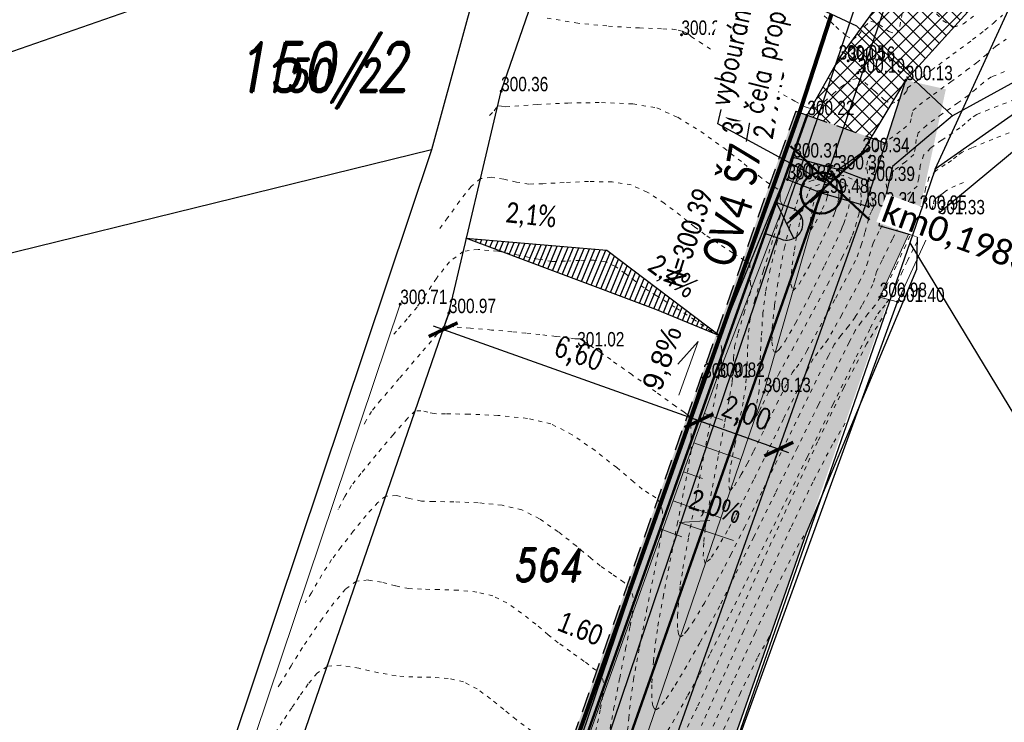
# Model space of a CAD drawing. Header units: feet. Extents: x -783217 to -782936, y -1044805 to -1043930.
# Tile 26 of 81: x -783081 to -783058, y -1044537 to -1044520. Entities that reach past the tile are written whole.
import ezdxf
from ezdxf import colors
from ezdxf.entities.mleader import LeaderData, LeaderLine
from ezdxf.enums import TextEntityAlignment as Align
from ezdxf.math import Vec2, Vec3

# ---------------------------------------------------------------- set-up
doc = ezdxf.new("R2010")
doc.units = ezdxf.units.FT
doc.header["$MEASUREMENT"] = 0
for name, pattern in [('ACAD_ISO07W100', [3, 0, -3]), ('DASHED2', [0.375, 0.25, -0.125]), ('V1a', [1, 1, 0]), ('ČÁRKOVANÁ', [0.75, 0.5, -0.25])]:
    doc.linetypes.add(name, pattern=pattern)
doc.layers.get('Defpoints').update_dxf_attribs({"lineweight": 9})
for name, color, linetype, lineweight in [('_DZ vodorovné', 5, 'Continuous', 15), ('BOURÁNÍ', 1, 'Continuous', 50), ('K_silniční obrubník', 1, 'Continuous', 50), ('K_záhon. obr.', 202, 'Continuous', 30), ('KAN-návrh', 16, 'KANVBRDO', 50), ('KAN-popis', 14, 'Continuous', 30), ('KN_hranice pozemků', 140, 'Continuous', 30), ('popis kan', 1, 'Continuous', 25), ('S_RIS', 12, 'Continuous', 9), ('S_UV NOVÉ', 14, 'Continuous', 30), ('S_UV přípojky', 24, 'DASHED2', 40), ('Vrstevnice', 250, 'ACAD_ISO07W100', 15), ('Vrstva 51', 7, 'Continuous', 0), ('Z_svahování', 36, 'Continuous', 9), ('Z_VÝŠKY', 7, 'Continuous', 9), ('Z_VÝŠKY NETISK', 252, 'Continuous', 9), ('ŠRAFY', 9, 'Continuous', 9), ('šrafy chodník pro pěší', 51, 'Continuous', 15)]:
    doc.layers.add(name, color=color, linetype=linetype, lineweight=lineweight)
doc.layers.add('A-sklony', color=7, linetype='Continuous', true_color=0xfa052e)
for name, color, linetype in [('A_kóty', 1, 'Continuous'), ('A_výšky a sklony', 1, 'Continuous'), ('K-HRANA KOMUNIKACE', 1, 'Continuous'), ('KN_POZEMKY 500', 140, 'Continuous'), ('KN_čísla pozemků', 140, 'Continuous'), ('nové sklony', 1, 'Continuous'), ('S-Popis', 1, 'Continuous'), ('S_kabely NN', 92, 'SILVNNO'), ('S_KAN_NÁVRH_ZN', 24, 'Continuous'), ('Z_hrany ploch', 7, 'Continuous'), ('Z_oploceni', 3, 'PLOTDRTL'), ('Z_PROPUST', 152, 'Continuous')]:
    doc.layers.add(name, color=color, linetype=linetype)
doc.layers.add('SRF_CHODNÍKY', color=7, linetype='Continuous', lineweight=25, true_color=0xf5f089)
doc.layers.add('šrafy zeleň', color=7, linetype='Continuous', lineweight=13, true_color=0xdaf1b1)
doc.styles.add('calibri', font='calibri.ttf')
doc.styles.add('Legend', font='calibri.ttf')
doc.styles.add('RomanD', font='romand.shx', dxfattribs={"width": 0.7, "oblique": 10})
doc.styles.add('ROMANS', font='romans.shx', dxfattribs={"width": 0.8})
doc.styles.add('Style-cs_Working', font='cs_Working.shx')
doc.styles.add('znacky', font='arial.ttf')
doc.linetypes.add('6.2321', pattern='A,3.5,-4,[24,dgnlstyle-is.shx,S=0.015865,R=0,X=0,Y=0],6,-3,3.5', length=20)
doc.linetypes.add('KANVBRDO', pattern='A,7,-6.5,[6,civil.shx,S=1,R=0,X=0,Y=0],-6.5', length=20)
doc.linetypes.add('PLOTDRTL', pattern='A,5,[95,civil.shx,S=1,R=0,X=0,Y=0],5', length=10)
doc.linetypes.add('SILVNNO', pattern='A,7,-6.5,[28,civil.shx,S=1,R=0,X=0,Y=0],-6.5', length=20)
doc.dimstyles.new('situ 250', dxfattribs={"dimscale": 0.25, "dimtxt": 2, "dimasz": 2.2, "dimexe": 2, "dimexo": 2, "dimgap": 0.8, "dimtad": 1, "dimrnd": 0.05, "dimzin": 3, "dimtxsty": 'ROMANS', "dimblk": 'ARCHTICK', "dimcen": 0.09, "dimdle": 1, "dimadec": 1, "dimazin": 3, "dimtfac": 1, "dimtofl": 0, "dimtmove": 0, "dimatfit": 2, "dimldrblk": 'TerminatorOpen_0.5', "dimfxl": 4, "dimfxlon": 1, "dimfrac": 2, "dimtzin": 3, "dimarcsym": 0})

# ---------------------------------------------------------------- blocks, each defined once
blk = doc.blocks.new('_ArchTick')
at = {"color": 0, "linetype": 'ByBlock', "const_width": 0.15}
blk.add_lwpolyline([(-0.5, -0.5), (0.5, 0.5)], dxfattribs=at)
blk = doc.blocks.new('*D47')
at = {"layer": 'A_kóty', "color": 0, "linetype": 'Continuous', "lineweight": -2, "ltscale": 0.5, "transparency": 16777216}
for p, q in [((-783065.209, -1044530.011), (-783062.799, -1044530.87)), ((-783064.973, -1044530.095), (-783065.141, -1044530.566)), ((-783063.034, -1044530.786), (-783063.202, -1044531.257))]:
    blk.add_line(p, q, dxfattribs=at)
at = {"layer": 'Defpoints', "color": 0, "linetype": 'Continuous', "ltscale": 0.5, "transparency": 16777216}
for p in [(-783064.904, -1044529.9), (-783062.965, -1044530.591), (-783063.034, -1044530.786)]:
    blk.add_point(p, dxfattribs=at)
at = {"layer": 'A_kóty', "color": 0, "linetype": 'Continuous', "lineweight": -2, "ltscale": 0.5, "transparency": 16777216, "xscale": 0.55, "yscale": 0.55, "zscale": 0.55}
for p, rotation in [((-783064.973, -1044530.095), 160.3969265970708), ((-783063.034, -1044530.786), 340.3969265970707)]:
    blk.add_blockref('_ArchTick', p, dxfattribs=dict(at, rotation=rotation))
at = {"layer": 'A_kóty', "color": 0, "linetype": 'Continuous', "ltscale": 0.5, "transparency": 16777216, "insert": (-783063.837, -1044529.972), "char_height": 0.5, "attachment_point": 5, "rotation": 340.3969, "style": 'ROMANS'}
blk.add_mtext('2,00', dxfattribs=at)
blk = doc.blocks.new('TerminatorOpen_0.5')
at = {"color": 0, "linetype": 'ByBlock', "lineweight": -2}
for q in [(-1, 0.25), (-1, 0), (-1, -0.25)]:
    blk.add_line((0, 0), q, dxfattribs=at)
blk = doc.blocks.new('*D48')
at = {"layer": 'A_kóty', "color": 0, "linetype": 'Continuous', "lineweight": -2, "ltscale": 0.5, "transparency": 16777216}
for p, q in [((-783071.188, -1044527.882), (-783071.02, -1044527.411)), ((-783064.738, -1044530.179), (-783071.423, -1044527.798)), ((-783064.973, -1044530.095), (-783065.141, -1044530.566))]:
    blk.add_line(p, q, dxfattribs=at)
at = {"layer": 'Defpoints', "color": 0, "linetype": 'Continuous', "ltscale": 0.5, "transparency": 16777216}
for p in [(-783071.216, -1044527.961), (-783071.188, -1044527.882), (-783064.904, -1044529.9)]:
    blk.add_point(p, dxfattribs=at)
at = {"layer": 'A_kóty', "color": 0, "linetype": 'Continuous', "lineweight": -2, "ltscale": 0.5, "transparency": 16777216, "xscale": 0.55, "yscale": 0.55, "zscale": 0.55}
for p, rotation in [((-783071.188, -1044527.882), 160.3969265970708), ((-783064.973, -1044530.095), 340.3969265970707)]:
    blk.add_blockref('_ArchTick', p, dxfattribs=dict(at, rotation=rotation))
at = {"layer": 'A_kóty', "color": 0, "linetype": 'Continuous', "ltscale": 0.5, "transparency": 16777216, "insert": (-783067.913, -1044528.52), "char_height": 0.5, "attachment_point": 5, "rotation": 340.3969, "style": 'ROMANS'}
blk.add_mtext('6,60', dxfattribs=at)
blk = doc.blocks.new('SKLON CH')
at = {"layer": 'A_výšky a sklony', "lineweight": 15, "ltscale": 0.1}
blk.add_lwpolyline([(0.437, -0.148), (-0.872, 0.295), (-0.135, 0.336)], dxfattribs=at)
at = {"layer": 'A_výšky a sklony', "style": 'znacky', "width": 0.8}
blk.add_text('2,0%%%', height=0.5, rotation=341.7285, dxfattribs=at).set_placement((-0.674, 0.649))
blk = doc.blocks.new('A$C143a287d')
at = {"layer": 'S_KAN_NÁVRH_ZN', "linetype": 'Continuous', "lineweight": 30, "ltscale": 0.7}
h = blk.add_hatch(color=256, dxfattribs=at)
h.dxf.hatch_style = 1
edge = h.paths.add_edge_path()
edge.add_arc((-0.422, -0.376), 0.4, 131.6822, 266.6822)
edge.add_line((-0.446, -0.776), (-0.046, -0.799))
edge.add_line((-0.046, -0.799), (-0.688, -0.077))
for points in [[(-0.399, 0.023), (0, 0), (-0.046, -0.799), (-0.446, -0.776)], [(-0.688, -0.077), (-0.046, -0.799)]]:
    blk.add_lwpolyline(points, dxfattribs=at)
blk.add_arc((-0.422, -0.376), 0.4, 86.6822, 266.6836, dxfattribs=at)

msp = doc.modelspace()

# ---------------------------------------------------------------- hatches: boundary and pattern name
at = {"layer": 'A-sklony'}
h = msp.add_hatch(dxfattribs=at)
h.set_pattern_fill('ANSI31', angle=382.3881)
h.set_pattern_definition([(67.388096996, (-698705.19004, 254820.06666), (-0.115391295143, 0.04806088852), [])])
h.paths.add_polyline_path([(-783070.639, -1044525.662), (-783066.022, -1044527.391), (-783064.447, -1044528.038), (-783067.215, -1044525.955)])
at = {"layer": 'SRF_CHODNÍKY', "linetype": 'Continuous', "ltscale": 0.5}
h = msp.add_hatch(color=256, dxfattribs=at)
h.dxf.hatch_style = 1
h.paths.add_polyline_path([(-783060.926, -1044524.868), (-783060.439, -1044523.347), (-783062.34, -1044522.67), (-783080.854, -1044574.761), (-783080.478, -1044574.895), (-783080.645, -1044575.366), (-783079.106, -1044575.914)])
at = {"layer": 'ŠRAFY', "linetype": 'Continuous', "ltscale": 0.5}
h = msp.add_hatch(color=256, dxfattribs=at)
h.dxf.hatch_style = 1
h.paths.add_polyline_path([(-783062.34, -1044522.67), (-783062.623, -1044522.57), (-783069.763, -1044542.659), (-783069.47, -1044542.729)])
h.paths.add_polyline_path([(-783069.47, -1044542.729), (-783069.763, -1044542.659), (-783079.224, -1044569.276), (-783078.959, -1044569.428)])
h.paths.add_polyline_path([(-783078.959, -1044569.428), (-783079.224, -1044569.276), (-783093.721, -1044610.064), (-783093.456, -1044610.214)])
h.paths.add_polyline_path([(-783098.775, -1044624.285), (-783098.479, -1044624.347), (-783093.456, -1044610.214), (-783093.721, -1044610.064)])
at = {"layer": 'šrafy chodník pro pěší', "ltscale": 0.5, "true_color": 0xf27172}
h = msp.add_hatch(dxfattribs=at)
h.set_pattern_fill('ANSI37', color=11, scale=2)
h.set_pattern_definition([(45, (0, 0), (-0.176776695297, 0.176776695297), []), (135, (0, 0), (-0.176776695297, -0.176776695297), [])])
h.paths.add_polyline_path([(-783048.59, -1044515.32), (-783048.713, -1044514.063), (-783049.36, -1044514.126), (-783051.262, -1044514.521), (-783051.344, -1044514.129), (-783053.08, -1044514.49), (-783055.39, -1044515.51), (-783057.57, -1044516.83), (-783059.15, -1044518.22), (-783060.38, -1044519.66), (-783061.58, -1044521.32), (-783062.34, -1044522.67), (-783060.791, -1044523.221), (-783059.95, -1044521.82), (-783057.7, -1044519.34), (-783056.53, -1044518.31), (-783053.96, -1044516.93), (-783051.54, -1044516.1)])
at = {"layer": 'šrafy zeleň', "linetype": 'Continuous', "ltscale": 0.5}
h = msp.add_hatch(color=256, dxfattribs=at)
h.dxf.hatch_style = 1
h.paths.add_polyline_path([(-783060.365, -1044527.15), (-783060.58, -1044527.09), (-783059.61, -1044524.97), (-783058.974, -1044522.04), (-783059.95, -1044521.82), (-783060.926, -1044524.868), (-783075.759, -1044566.514), (-783074.53, -1044566.789), (-783072.14, -1044560.14), (-783067.59, -1044547.7)])
h.paths.add_polyline_path([(-783079.251, -1044576.321), (-783079.18, -1044576.37), (-783078.57, -1044576.69), (-783078.017, -1044576.67), (-783077.91, -1044576.34), (-783077.72, -1044575.66), (-783074.53, -1044566.789), (-783075.759, -1044566.514)])
h.paths.add_polyline_path([(-783080.33, -1044580.1), (-783080.566, -1044580.012), (-783090.395, -1044607.61), (-783089.211, -1044608.139), (-783087.34, -1044603.13), (-783084.19, -1044595.26), (-783079.71, -1044581.91), (-783079.267, -1044580.538)])
h.paths.add_polyline_path([(-783096.508, -1044624.762), (-783095.549, -1044625.051), (-783089.211, -1044608.139), (-783090.395, -1044607.61)])

# ---------------------------------------------------------------- linework, layer by layer
at = {"layer": '_DZ vodorovné', "linetype": 'V1a', "const_width": 0.1}
for points in [[(-783062.528, -1044522.603), (-783061.755, -1044520.221)], [(-783062.528, -1044522.603), (-783098.926, -1044625.008), (-783100.114, -1044628.336), (-783102.075, -1044633.946)]]:
    msp.add_lwpolyline(points, dxfattribs=at)
at = {"layer": 'A-sklony', "color": 7}
msp.add_lwpolyline([(-783066.022, -1044527.391), (-783066.023, -1044527.391), (-783066.022, -1044527.391), (-783070.639, -1044525.662), (-783067.215, -1044525.955), (-783064.447, -1044528.038)], close=True, dxfattribs=at)
at = {"layer": 'BOURÁNÍ', "linetype": 'Continuous', "ltscale": 0.5}
for points in [[(-783062.766, -1044525.193), (-783060.815, -1044523.437)], [(-783060.831, -1044525.21), (-783062.751, -1044523.42)]]:
    msp.add_lwpolyline(points, dxfattribs=at)
at = {"layer": 'K-HRANA KOMUNIKACE', "linetype": 'ČÁRKOVANÁ'}
for points in [[(-783062.623, -1044522.57), (-783098.775, -1044624.285)], [(-783062.623, -1044522.57), (-783062.34, -1044522.67)], [(-783062.34, -1044522.67), (-783060.439, -1044523.347)]]:
    msp.add_lwpolyline(points, dxfattribs=at)
at = {"layer": 'K_silniční obrubník', "linetype": 'Continuous', "ltscale": 0.5}
msp.add_lwpolyline([(-783096.885, -1044642.586), (-783097.773, -1044642.293, -0.417715), (-783101.886, -1044634.011, -0.003097), (-783099.84, -1044628.165), (-783062.34, -1044522.67)], format="xyb", dxfattribs=at)
at = {"layer": 'K_záhon. obr.'}
msp.add_lwpolyline([(-783060.926, -1044524.868), (-783059.95, -1044521.82)], dxfattribs=at)
msp.add_lwpolyline([(-783096.885, -1044642.586), (-783096.259, -1044640.686), (-783097.147, -1044640.394, -0.417715), (-783099.994, -1044634.66, -0.003098), (-783097.956, -1044628.836), (-783060.926, -1044524.868)], format="xyb", dxfattribs=at)
at = {"layer": 'KAN-návrh', "ltscale": 0.2}
msp.add_lwpolyline([(-783096.633, -1044623.04), (-783062, -1044524.56)], dxfattribs=at)
at = {"layer": 'KAN-návrh', "ltscale": 0.5}
msp.add_circle((-783062, -1044524.56), 0.5, dxfattribs=at)
at = {"layer": 'KN_hranice pozemků', "linetype": 'Continuous'}
for p, q in [((-783059.23, -1044523.98), (-783049.52, -1044502.83)), ((-783047.25, -1044515.56), (-783059.23, -1044523.98)), ((-783086.59, -1044522.84), (-783069.67, -1044516.92)), ((-783069.67, -1044516.92), (-783071.47, -1044523.51)), ((-783071.47, -1044523.51), (-783105.88, -1044626.18)), ((-783071.47, -1044523.51), (-783084.54, -1044526.72))]:
    msp.add_line(p, q, dxfattribs=at)
at = {"layer": 'nové sklony', "lineweight": 15, "ltscale": 0.1}
msp.add_lwpolyline([(-783065.462, -1044529.474), (-783064.994, -1044528.173), (-783065.485, -1044528.725)], dxfattribs=at)
at = {"layer": 'S-Popis'}
msp.add_lwpolyline([(-783063.821, -1044523.31), (-783063.467, -1044521.304)], dxfattribs=at)
at = {"layer": 'S_kabely NN', "ltscale": 0.2}
for points in [[(-783049.05, -1044515.82), (-783051.97, -1044518.5), (-783056.14, -1044521.22), (-783058.81, -1044522.69)], [(-783058.81, -1044522.69), (-783061.14, -1044520.51), (-783068.27, -1044517.16), (-783070.29, -1044517.055)], [(-783058.81, -1044522.69), (-783060.27, -1044523.92), (-783060.6, -1044525.35), (-783059.674, -1044525.622)], [(-783059.674, -1044525.622), (-783059.69, -1044526.42), (-783062.37, -1044532.83), (-783066.22, -1044543.82), (-783071.52, -1044558.79), (-783076.96, -1044573.39), (-783080.84, -1044584.31), (-783084.85, -1044595.27), (-783087.76, -1044602.34), (-783089.73, -1044611.34), (-783092.12, -1044620.34), (-783093.64, -1044627.69), (-783094.104, -1044629.334)]]:
    msp.add_lwpolyline(points, dxfattribs=at)
at = {"layer": 'S_RIS', "linetype": 'Continuous', "flags": 128}
msp.add_lwpolyline([(-783060.15, -1044527.21), (-783059.17, -1044525.08), (-783059.61, -1044524.97), (-783060.58, -1044527.09), (-783060.15, -1044527.21)], dxfattribs=at)
at = {"layer": 'S_UV přípojky', "ltscale": 2}
msp.add_lwpolyline([(-783062.819, -1044525.293), (-783062, -1044524.56)], dxfattribs=at)
at = {"layer": 'Vrstevnice', "ltscale": 0.04}
for points, elevation in [([(-783059.353, -1044520.051), (-783059.043, -1044520.376), (-783058.78, -1044520.53), (-783058.549, -1044520.455), (-783058.302, -1044520.262)], 300), ([(-783068.659, -1044520.311), (-783067.965, -1044520.43), (-783067.171, -1044520.507), (-783066.419, -1044520.552), (-783065.852, -1044520.573), (-783065.613, -1044520.582), (-783065.477, -1044520.607), (-783065.371, -1044520.63), (-783065.307, -1044520.659), (-783065.248, -1044520.688), (-783065.204, -1044520.722), (-783065.161, -1044520.757), (-783064.959, -1044520.89), (-783064.454, -1044521.217), (-783063.79, -1044521.64), (-783063.107, -1044522.062), (-783062.642, -1044522.333), (-783062.389, -1044522.465), (-783062.282, -1044522.506), (-783062.251, -1044522.511), (-783062.202, -1044522.504), (-783062.097, -1044522.46), (-783061.928, -1044522.343), (-783061.713, -1044522.152), (-783061.52, -1044521.983), (-783061.384, -1044521.891), (-783061.238, -1044521.802), (-783061.103, -1044521.769), (-783060.942, -1044521.873), (-783060.7, -1044522.091), (-783060.458, -1044522.306), (-783060.3, -1044522.403), (-783060.15, -1044522.322), (-783059.994, -1044522.172), (-783059.921, -1044522.089), (-783059.905, -1044522.01), (-783059.734, -1044521.883), (-783059.32, -1044521.575), (-783058.804, -1044521.191), (-783058.325, -1044520.834), (-783058.024, -1044520.607), (-783057.815, -1044520.432), (-783057.599, -1044520.242)], 300.2), ([(-783061.934, -1044520.256), (-783061.646, -1044520.519), (-783061.394, -1044520.742), (-783061.227, -1044520.832), (-783061.086, -1044520.718), (-783060.944, -1044520.51), (-783060.796, -1044520.384), (-783060.595, -1044520.466), (-783060.358, -1044520.634), (-783060.174, -1044520.697), (-783060.094, -1044520.513), (-783060.031, -1044520.157)], 300), ([(-783070.06, -1044522.681), (-783069.951, -1044522.566), (-783069.863, -1044522.443), (-783069.768, -1044522.449), (-783069.668, -1044522.466), (-783069.446, -1044522.449), (-783068.901, -1044522.412), (-783068.158, -1044522.376), (-783067.342, -1044522.363), (-783066.578, -1044522.396), (-783065.993, -1044522.496), (-783065.489, -1044522.721), (-783064.927, -1044523.069), (-783064.368, -1044523.468), (-783063.877, -1044523.851), (-783063.515, -1044524.145), (-783063.345, -1044524.282), (-783063.142, -1044524.411), (-783063.009, -1044524.502), (-783063.002, -1044524.586), (-783063.003, -1044524.66), (-783063.001, -1044524.741), (-783062.964, -1044524.805), (-783062.926, -1044524.881), (-783063, -1044525.128), (-783063.183, -1044525.715), (-783063.408, -1044526.454), (-783063.612, -1044527.155), (-783063.73, -1044527.629), (-783063.775, -1044528.022), (-783063.794, -1044528.44), (-783063.807, -1044528.859), (-783063.838, -1044529.255), (-783063.9, -1044529.644), (-783063.995, -1044530.143), (-783064.095, -1044530.65), (-783064.178, -1044531.066), (-783064.217, -1044531.289), (-783064.236, -1044531.485), (-783064.245, -1044531.69), (-783064.217, -1044531.794), (-783064.11, -1044531.678), (-783063.947, -1044531.406), (-783063.798, -1044531.14), (-783063.645, -1044530.838), (-783063.38, -1044530.298), (-783063.082, -1044529.689), (-783062.832, -1044529.178), (-783062.709, -1044528.934), (-783062.607, -1044528.8), (-783062.504, -1044528.666), (-783062.351, -1044528.396), (-783062.032, -1044527.816), (-783061.651, -1044527.116), (-783061.315, -1044526.485), (-783061.129, -1044526.112), (-783061.031, -1044525.831), (-783060.936, -1044525.506), (-783060.862, -1044525.23), (-783060.825, -1044525.096), (-783060.772, -1044524.997), (-783060.728, -1044524.898), (-783060.752, -1044524.759), (-783060.807, -1044524.511), (-783060.848, -1044524.282), (-783060.875, -1044524.087), (-783060.893, -1044523.882), (-783060.863, -1044523.708), (-783060.681, -1044523.523), (-783060.342, -1044523.255), (-783060.007, -1044523), (-783059.838, -1044522.857), (-783059.807, -1044522.705), (-783059.775, -1044522.554), (-783059.618, -1044522.423), (-783059.275, -1044522.167), (-783058.856, -1044521.86), (-783058.47, -1044521.579), (-783058.227, -1044521.398), (-783057.996, -1044521.203), (-783057.756, -1044520.996), (-783057.511, -1044520.826)], 300.4), ([(-783057.549, -1044521.612), (-783057.868, -1044521.741), (-783058.06, -1044521.874), (-783058.248, -1044522.037), (-783058.43, -1044522.19), (-783058.682, -1044522.371), (-783059.072, -1044522.645), (-783059.444, -1044522.919), (-783059.645, -1044523.097), (-783059.693, -1044523.263), (-783059.709, -1044523.458), (-783059.755, -1044523.625), (-783059.951, -1044523.805), (-783060.238, -1044524.015), (-783060.408, -1044524.167), (-783060.423, -1044524.342), (-783060.398, -1044524.532), (-783060.349, -1044524.727), (-783060.321, -1044524.924), (-783060.419, -1044525.154), (-783060.6, -1044525.498), (-783060.74, -1044525.784), (-783060.809, -1044526.001), (-783060.869, -1044526.233), (-783060.94, -1044526.449), (-783061.056, -1044526.685), (-783061.264, -1044527.08), (-783061.505, -1044527.525), (-783061.717, -1044527.909), (-783061.841, -1044528.123), (-783061.956, -1044528.277), (-783062.084, -1044528.434), (-783062.197, -1044528.59), (-783062.322, -1044528.832), (-783062.579, -1044529.354), (-783062.919, -1044530.05), (-783063.291, -1044530.813), (-783063.644, -1044531.535), (-783063.928, -1044532.109), (-783064.093, -1044532.429), (-783064.28, -1044532.764), (-783064.498, -1044533.145), (-783064.696, -1044533.452), (-783064.822, -1044533.567), (-783064.871, -1044533.386), (-783064.855, -1044533.03), (-783064.822, -1044532.688), (-783064.766, -1044532.35), (-783064.647, -1044531.708), (-783064.495, -1044530.915), (-783064.343, -1044530.122), (-783064.221, -1044529.483), (-783064.163, -1044529.148), (-783064.144, -1044528.868), (-783064.134, -1044528.574), (-783064.106, -1044528.296), (-783064.021, -1044527.963), (-783063.878, -1044527.481), (-783063.744, -1044527.048), (-783063.685, -1044526.857), (-783063.724, -1044526.783), (-783063.73, -1044526.583), (-783063.735, -1044526.382), (-783063.739, -1044526.286), (-783063.863, -1044526.203), (-783064.157, -1044526.012), (-783064.513, -1044525.779), (-783064.824, -1044525.575), (-783065.081, -1044525.382), (-783065.424, -1044525.107), (-783065.818, -1044524.809), (-783066.228, -1044524.542), (-783066.618, -1044524.365), (-783067.078, -1044524.292), (-783067.655, -1044524.282), (-783068.25, -1044524.306), (-783068.767, -1044524.337), (-783069.107, -1044524.345), (-783069.403, -1044524.297), (-783069.718, -1044524.224), (-783070.022, -1044524.178), (-783070.28, -1044524.211), (-783070.507, -1044524.405), (-783070.793, -1044524.764), (-783071.083, -1044525.168), (-783071.268, -1044525.424)], 300.6), ([(-783057.296, -1044522.289), (-783057.929, -1044522.533), (-783058.225, -1044522.656), (-783058.364, -1044522.753), (-783058.501, -1044522.87), (-783058.633, -1044522.982), (-783058.808, -1044523.1), (-783059.077, -1044523.278), (-783059.344, -1044523.472), (-783059.515, -1044523.64), (-783059.597, -1044523.899), (-783059.634, -1044524.2), (-783059.672, -1044524.394), (-783059.829, -1044524.537), (-783059.952, -1044524.626), (-783059.954, -1044524.703), (-783059.948, -1044524.782), (-783059.929, -1044524.865), (-783059.915, -1044524.95), (-783060.027, -1044525.186), (-783060.273, -1044525.685), (-783060.525, -1044526.198), (-783060.656, -1044526.471), (-783060.702, -1044526.629), (-783060.75, -1044526.786), (-783060.847, -1044526.985), (-783061.013, -1044527.297), (-783061.177, -1044527.579), (-783061.341, -1044527.8), (-783061.524, -1044528.023), (-783061.685, -1044528.245), (-783061.829, -1044528.522), (-783062.124, -1044529.119), (-783062.523, -1044529.936), (-783062.978, -1044530.868), (-783063.44, -1044531.815), (-783063.861, -1044532.674), (-783064.194, -1044533.342), (-783064.388, -1044533.717), (-783064.596, -1044534.09), (-783064.841, -1044534.525), (-783065.085, -1044534.936), (-783065.256, -1044535.189), (-783065.358, -1044535.306), (-783065.408, -1044535.339), (-783065.427, -1044535.34), (-783065.446, -1044535.328), (-783065.474, -1044535.272), (-783065.495, -1044535.124), (-783065.492, -1044534.843), (-783065.461, -1044534.44), (-783065.427, -1044534.087), (-783065.363, -1044533.686), (-783065.225, -1044532.919), (-783065.042, -1044531.941), (-783064.846, -1044530.908), (-783064.668, -1044529.976), (-783064.538, -1044529.302), (-783064.488, -1044529.041), (-783064.482, -1044528.963), (-783064.464, -1044528.902), (-783064.444, -1044528.832), (-783064.427, -1044528.675), (-783064.417, -1044528.367), (-783064.467, -1044528.103), (-783064.668, -1044527.926), (-783065.072, -1044527.649), (-783065.559, -1044527.337), (-783066.01, -1044527.055), (-783066.303, -1044526.868), (-783066.528, -1044526.7), (-783066.762, -1044526.515), (-783067.001, -1044526.347), (-783067.243, -1044526.234), (-783067.526, -1044526.194), (-783067.864, -1044526.2), (-783068.218, -1044526.221), (-783068.547, -1044526.223), (-783068.882, -1044526.171), (-783069.349, -1044526.074), (-783069.863, -1044525.979), (-783070.34, -1044525.932), (-783070.696, -1044525.978), (-783071.033, -1044526.234), (-783071.354, -1044526.638), (-783071.627, -1044527.052), (-783071.822, -1044527.336), (-783072.064, -1044527.621), (-783072.318, -1044527.917), (-783072.443, -1044528.064)], 300.8), ([(-783057.23, -1044523.02), (-783057.831, -1044523.252), (-783058.339, -1044523.463), (-783058.581, -1044523.57), (-783058.711, -1044523.667), (-783058.835, -1044523.774), (-783058.989, -1044523.869), (-783059.212, -1044524.016), (-783059.385, -1044524.184), (-783059.471, -1044524.452), (-783059.523, -1044524.787), (-783059.552, -1044524.984), (-783059.608, -1044525.103), (-783059.67, -1044525.219), (-783059.758, -1044525.411), (-783059.948, -1044525.828), (-783060.184, -1044526.336), (-783060.407, -1044526.804), (-783060.56, -1044527.096), (-783060.701, -1044527.297), (-783060.866, -1044527.498), (-783061.031, -1044527.699), (-783061.174, -1044527.9), (-783061.325, -1044528.191), (-783061.639, -1044528.826), (-783062.072, -1044529.71), (-783062.58, -1044530.75), (-783063.117, -1044531.852), (-783063.641, -1044532.922), (-783064.106, -1044533.867), (-783064.468, -1044534.593), (-783064.684, -1044535.006), (-783064.953, -1044535.49), (-783065.271, -1044536.055), (-783065.589, -1044536.589), (-783065.811, -1044536.918), (-783065.942, -1044537.069), (-783066.007, -1044537.112), (-783066.032, -1044537.113), (-783066.057, -1044537.097), (-783066.093, -1044537.025), (-783066.121, -1044536.833), (-783066.117, -1044536.467), (-783066.077, -1044535.944), (-783066.031, -1044535.486), (-783065.97, -1044535.084), (-783065.843, -1044534.388), (-783065.677, -1044533.523), (-783065.499, -1044532.611), (-783065.337, -1044531.775), (-783065.216, -1044531.139), (-783065.164, -1044530.827), (-783065.16, -1044530.503), (-783065.174, -1044530.165), (-783065.191, -1044529.996), (-783065.256, -1044529.941), (-783065.329, -1044529.89), (-783065.539, -1044529.74), (-783066.023, -1044529.393), (-783066.607, -1044528.975), (-783067.115, -1044528.611), (-783067.374, -1044528.428), (-783067.533, -1044528.322), (-783067.7, -1044528.213), (-783067.782, -1044528.161), (-783067.825, -1044528.131), (-783067.868, -1044528.103), (-783067.925, -1044528.102), (-783067.986, -1044528.102), (-783068.126, -1044528.086), (-783068.448, -1044528.048), (-783068.837, -1044528.003), (-783069.178, -1044527.966), (-783069.52, -1044527.934), (-783070.013, -1044527.891), (-783070.526, -1044527.847), (-783070.931, -1044527.813), (-783071.096, -1044527.799), (-783071.157, -1044527.79), (-783071.331, -1044527.991), (-783071.747, -1044528.476), (-783072.255, -1044529.068), (-783072.7, -1044529.591), (-783072.931, -1044529.87), (-783073.059, -1044530.088), (-783073.109, -1044530.181)], 301), ([(-783058.547, -1044524.304), (-783058.737, -1044524.385), (-783058.938, -1044524.485), (-783058.989, -1044524.525), (-783059.038, -1044524.565), (-783059.138, -1044524.63), (-783059.255, -1044524.727), (-783059.288, -1044524.871), (-783059.321, -1044525.042), (-783059.406, -1044525.223), (-783059.574, -1044525.554), (-783059.763, -1044525.922), (-783059.91, -1044526.214), (-783060.028, -1044526.465), (-783060.155, -1044526.742), (-783060.271, -1044526.991), (-783060.355, -1044527.153), (-783060.452, -1044527.287), (-783060.564, -1044527.421), (-783060.662, -1044527.555), (-783060.816, -1044527.862), (-783061.186, -1044528.616), (-783061.713, -1044529.695), (-783062.341, -1044530.981), (-783063.012, -1044532.352), (-783063.669, -1044533.689), (-783064.254, -1044534.872), (-783064.71, -1044535.78), (-783064.979, -1044536.295), (-783065.249, -1044536.78), (-783065.567, -1044537.35), (-783065.9, -1044537.926)], 301.2), ([(-783060.416, -1044527.463), (-783060.524, -1044527.606), (-783060.893, -1044528.223), (-783061.455, -1044529.297), (-783062.09, -1044530.61), (-783062.761, -1044532.055), (-783063.428, -1044533.527), (-783064.051, -1044534.922), (-783064.593, -1044536.133), (-783065.013, -1044537.055), (-783065.274, -1044537.583)], 301.4), ([(-783066.725, -1044537.837), (-783066.68, -1044537.324), (-783066.636, -1044536.886), (-783066.562, -1044536.386), (-783066.419, -1044535.608), (-783066.244, -1044534.707), (-783066.071, -1044533.839), (-783065.939, -1044533.159), (-783065.881, -1044532.823), (-783065.863, -1044532.568), (-783065.862, -1044532.3), (-783065.903, -1044532.099), (-783066.02, -1044531.971), (-783066.188, -1044531.861), (-783066.351, -1044531.757), (-783066.562, -1044531.579), (-783066.971, -1044531.235), (-783067.497, -1044530.821), (-783068.056, -1044530.435), (-783068.568, -1044530.171), (-783069.143, -1044530.038), (-783069.856, -1044529.966), (-783070.565, -1044529.936), (-783071.128, -1044529.928), (-783071.405, -1044529.924), (-783071.564, -1044529.889), (-783071.728, -1044529.852), (-783071.87, -1044529.859), (-783072.056, -1044530.038), (-783072.405, -1044530.436), (-783072.816, -1044530.926), (-783073.186, -1044531.38), (-783073.415, -1044531.67), (-783073.576, -1044531.935), (-783073.739, -1044532.248), (-783073.742, -1044532.253)], 301.2), ([(-783061.418, -1044530.155), (-783061.731, -1044530.677), (-783062.206, -1044531.588), (-783062.745, -1044532.706), (-783063.316, -1044533.942), (-783063.889, -1044535.211), (-783064.432, -1044536.426), (-783064.914, -1044537.499)], 301.6), ([(-783067.171, -1044537.787), (-783067.047, -1044537.104), (-783066.899, -1044536.349), (-783066.755, -1044535.64), (-783066.645, -1044535.092), (-783066.597, -1044534.82), (-783066.578, -1044534.61), (-783066.573, -1044534.389), (-783066.616, -1044534.202), (-783066.794, -1044534.023), (-783067.088, -1044533.817), (-783067.372, -1044533.623), (-783067.598, -1044533.437), (-783067.955, -1044533.138), (-783068.39, -1044532.795), (-783068.848, -1044532.479), (-783069.277, -1044532.261), (-783069.757, -1044532.148), (-783070.341, -1044532.09), (-783070.929, -1044532.066), (-783071.42, -1044532.059), (-783071.715, -1044532.048), (-783072.01, -1044531.984), (-783072.318, -1044531.914), (-783072.582, -1044531.927), (-783072.777, -1044532.083), (-783073.058, -1044532.395), (-783073.374, -1044532.783), (-783073.671, -1044533.168), (-783073.899, -1044533.47), (-783074.138, -1044533.841), (-783074.39, -1044534.278), (-783074.541, -1044534.523)], 301.4), ([(-783062.425, -1044532.891), (-783062.65, -1044533.279), (-783063.1, -1044534.171), (-783063.608, -1044535.25), (-783064.139, -1044536.422), (-783064.662, -1044537.593)], 301.8), ([(-783067.483, -1044537.65), (-783067.365, -1044537.094), (-783067.313, -1044536.817), (-783067.297, -1044536.642), (-783067.293, -1044536.46), (-783067.329, -1044536.305), (-783067.476, -1044536.159), (-783067.76, -1044535.943), (-783068.094, -1044535.704), (-783068.393, -1044535.49), (-783068.634, -1044535.296), (-783068.939, -1044535.041), (-783069.283, -1044534.768), (-783069.64, -1044534.524), (-783069.985, -1044534.351), (-783070.371, -1044534.259), (-783070.827, -1044534.214), (-783071.294, -1044534.197), (-783071.712, -1044534.189), (-783072.024, -1044534.173), (-783072.343, -1044534.109), (-783072.685, -1044534.021), (-783073.014, -1044533.964), (-783073.295, -1044533.995), (-783073.559, -1044534.188), (-783073.844, -1044534.523), (-783074.127, -1044534.913), (-783074.382, -1044535.27), (-783074.608, -1044535.607), (-783074.88, -1044536.049), (-783075.15, -1044536.491), (-783075.197, -1044536.565)], 301.6), ([(-783063.241, -1044535.311), (-783063.277, -1044535.362), (-783063.552, -1044535.857), (-783063.965, -1044536.706), (-783064.428, -1044537.718)], 302), ([(-783069.041, -1044537.63), (-783069.414, -1044537.357), (-783069.717, -1044537.114), (-783070.035, -1044536.851), (-783070.363, -1044536.612), (-783070.694, -1044536.441), (-783071.066, -1044536.358), (-783071.489, -1044536.33), (-783071.925, -1044536.322), (-783072.333, -1044536.298), (-783072.761, -1044536.219), (-783073.234, -1044536.111), (-783073.675, -1044536.038), (-783074.008, -1044536.064), (-783074.249, -1044536.229), (-783074.471, -1044536.492), (-783074.676, -1044536.792), (-783074.866, -1044537.07), (-783075.096, -1044537.412), (-783075.432, -1044537.943)], 301.8)]:
    msp.add_lwpolyline(points, dxfattribs=dict(at, elevation=elevation))
for points, elevation in [([(-783061.318, -1044525.774), (-783061.295, -1044525.716), (-783061.246, -1044525.584), (-783061.173, -1044525.368), (-783061.09, -1044525.086), (-783061.037, -1044524.836), (-783061.031, -1044524.661), (-783061.048, -1044524.476), (-783061.106, -1044524.331), (-783061.248, -1044524.225), (-783061.458, -1044524.14), (-783061.665, -1044524.094), (-783061.937, -1044524.089), (-783062.288, -1044524.132), (-783062.559, -1044524.247), (-783062.698, -1044524.52), (-783062.879, -1044525.06), (-783063.07, -1044525.736), (-783063.239, -1044526.414), (-783063.354, -1044526.962), (-783063.418, -1044527.477), (-783063.46, -1044528.075), (-783063.486, -1044528.657), (-783063.502, -1044529.12), (-783063.514, -1044529.362), (-783063.548, -1044529.569), (-783063.59, -1044529.783), (-783063.612, -1044529.89), (-783063.615, -1044529.96), (-783063.612, -1044530.021), (-783063.562, -1044529.949), (-783063.503, -1044529.851), (-783063.423, -1044529.69), (-783063.292, -1044529.423), (-783063.221, -1044529.279), (-783063.168, -1044529.21), (-783063.037, -1044528.973), (-783062.712, -1044528.379), (-783062.285, -1044527.595), (-783061.848, -1044526.788), (-783061.495, -1044526.126), (-783061.318, -1044525.774)], 300.2), ([(-783061.508, -1044525.437), (-783061.491, -1044525.395), (-783061.455, -1044525.3), (-783061.403, -1044525.143), (-783061.343, -1044524.94), (-783061.305, -1044524.76), (-783061.304, -1044524.565), (-783061.354, -1044524.394), (-783061.457, -1044524.318), (-783061.609, -1044524.257), (-783061.758, -1044524.223), (-783061.954, -1044524.22), (-783062.208, -1044524.251), (-783062.404, -1044524.334), (-783062.502, -1044524.522), (-783062.63, -1044524.895), (-783062.765, -1044525.369), (-783062.888, -1044525.863), (-783062.978, -1044526.295), (-783063.055, -1044526.75), (-783063.136, -1044527.298), (-783063.192, -1044527.833), (-783063.201, -1044528.178), (-783063.177, -1044528.354), (-783063.143, -1044528.418), (-783063.12, -1044528.432), (-783063.096, -1044528.428), (-783063.026, -1044528.368), (-783062.88, -1044528.163), (-783062.628, -1044527.727), (-783062.267, -1044527.033), (-783061.917, -1044526.317), (-783061.642, -1044525.733), (-783061.508, -1044525.437)], 300), ([(-783061.697, -1044525.1), (-783061.687, -1044525.073), (-783061.665, -1044525.013), (-783061.632, -1044524.913), (-783061.595, -1044524.784), (-783061.572, -1044524.683), (-783061.576, -1044524.565), (-783061.603, -1044524.458), (-783061.712, -1044524.396), (-783061.851, -1044524.353), (-783062.044, -1044524.357), (-783062.248, -1044524.421), (-783062.328, -1044524.585), (-783062.429, -1044524.907), (-783062.529, -1044525.287), (-783062.602, -1044525.627), (-783062.662, -1044525.989), (-783062.719, -1044526.415), (-783062.739, -1044526.775), (-783062.689, -1044526.943), (-783062.542, -1044526.777), (-783062.299, -1044526.346), (-783062.032, -1044525.813), (-783061.808, -1044525.343), (-783061.697, -1044525.1)], 299.8), ([(-783061.886, -1044524.762), (-783061.883, -1044524.753), (-783061.872, -1044524.72), (-783061.854, -1044524.657), (-783061.84, -1044524.606), (-783061.851, -1044524.522), (-783061.895, -1044524.501), (-783061.944, -1044524.482), (-783062.017, -1044524.49), (-783062.093, -1044524.508), (-783062.128, -1044524.599), (-783062.183, -1044524.782), (-783062.226, -1044524.96), (-783062.256, -1044525.149), (-783062.277, -1044525.351), (-783062.258, -1044525.454), (-783062.143, -1044525.286), (-783061.976, -1044524.955), (-783061.886, -1044524.762)], 299.6)]:
    msp.add_lwpolyline(points, close=True, dxfattribs=dict(at, elevation=elevation))
at = {"layer": 'Vrstva 51', "color": 7, "linetype": 'Continuous', "lineweight": 53}
for p in [(-783065.4, -1044520.72), (-783061.58, -1044521.32), (-783061.35, -1044521.35), (-783061.11, -1044521.64), (-783059.95, -1044521.82), (-783069.78, -1044522.09), (-783062.34, -1044522.67), (-783061, -1044523.57), (-783062.68, -1044523.7), (-783061.59, -1044523.99), (-783062.82, -1044524.23), (-783062.66, -1044524.19), (-783060.87, -1044524.27), (-783062, -1044524.56), (-783060.85, -1044524.89), (-783059.61, -1044524.97), (-783059.17, -1044525.08), (-783072.23, -1044527.26), (-783060.58, -1044527.09), (-783060.15, -1044527.21), (-783071.05, -1044527.48), (-783067.93, -1044528.29), (-783064.87, -1044529.05), (-783064.52, -1044529.03), (-783063.4, -1044529.4)]:
    msp.add_point(p, dxfattribs=at)
at = {"layer": 'Z_hrany ploch', "linetype": 'Continuous'}
for p, q in [((-783059.95, -1044521.82), (-783057.7, -1044519.34)), ((-783061, -1044523.57), (-783059.95, -1044521.82)), ((-783061.59, -1044523.99), (-783061, -1044523.57))]:
    msp.add_line(p, q, dxfattribs=at)
at = {"layer": 'Z_hrany ploch', "linetype": 'Continuous', "flags": 128}
for points in [[(-783093.09, -1044609.25), (-783090.85, -1044603.07), (-783087.45, -1044594.06), (-783082.43, -1044580.06), (-783080.61, -1044574.94), (-783075.26, -1044558.57), (-783070.75, -1044546.4), (-783064.87, -1044529.05), (-783062.68, -1044523.7), (-783062.34, -1044522.67), (-783061.58, -1044521.32), (-783060.38, -1044519.66)], [(-783108.66, -1044629.62), (-783106.23, -1044627.87), (-783104.99, -1044624.45), (-783098.76, -1044606.92), (-783096.54, -1044600.29), (-783093.21, -1044591.23), (-783088.79, -1044578.58), (-783086.52, -1044571.97), (-783081.14, -1044556.37), (-783076.68, -1044543.82), (-783071.05, -1044527.48), (-783069.78, -1044522.09), (-783069.11, -1044520.14)]]:
    msp.add_lwpolyline(points, dxfattribs=at)
at = {"layer": 'Z_oploceni', "ltscale": 0.5, "flags": 128}
for points in [[(-783047.73, -1044515.72), (-783050.02, -1044517.47), (-783059.17, -1044525.08)], [(-783077.72, -1044575.66), (-783072.14, -1044560.14), (-783067.59, -1044547.7), (-783060.15, -1044527.21)]]:
    msp.add_lwpolyline(points, dxfattribs=at)
at = {"layer": 'Z_PROPUST', "linetype": '6.2321', "ltscale": 0.1}
msp.add_lwpolyline([(-783053.883, -1044500.802), (-783062, -1044524.56)], dxfattribs=at)
at = {"layer": 'Z_PROPUST', "color": 7, "linetype": 'Continuous', "lineweight": 30, "flags": 128}
msp.add_lwpolyline([(-783062.82, -1044524.23), (-783062, -1044524.56), (-783060.85, -1044524.89), (-783060.87, -1044524.27), (-783061.59, -1044523.99), (-783062.68, -1044523.7), (-783062.82, -1044524.23)], dxfattribs=at)
at = {"layer": 'Z_svahování', "linetype": 'Continuous', "flags": 128}
for points in [[(-783080.43, -1044575.3), (-783074.77, -1044558.86), (-783070.75, -1044546.4), (-783064.52, -1044529.03), (-783062.66, -1044524.19)], [(-783079.84, -1044575.91), (-783073.83, -1044559.4), (-783069.45, -1044547.13), (-783063.4, -1044529.4), (-783062, -1044524.56)], [(-783106.13, -1044624.37), (-783099.93, -1044606.48), (-783097.68, -1044600.2), (-783094.2, -1044590.51), (-783090.18, -1044578.22), (-783087.56, -1044571.27), (-783082.23, -1044556.13), (-783077.69, -1044543.5), (-783072.23, -1044527.26)], [(-783064.84, -1044529.923), (-783064.391, -1044530.085)], [(-783065.094, -1044530.629), (-783063.958, -1044531.036)], [(-783065.347, -1044531.335), (-783064.888, -1044531.5)], [(-783065.6, -1044532.041), (-783064.443, -1044532.456)], [(-783065.853, -1044532.747), (-783065.386, -1044532.915)]]:
    msp.add_lwpolyline(points, dxfattribs=at)

# ---------------------------------------------------------------- block references
at = {"layer": 'A_výšky a sklony', "linetype": 'Continuous', "rotation": 0.4334669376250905}
msp.add_blockref('SKLON CH', (-783064.574, -1044532.859), dxfattribs=at)
at = {"layer": 'S_KAN_NÁVRH_ZN', "ltscale": 0.5, "rotation": 164.0511204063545}
msp.add_blockref('A$C143a287d', (-783063.354, -1044525.551), dxfattribs=at)

# ---------------------------------------------------------------- texts
at = {"layer": 'A-sklony', "color": 7, "lineweight": 30, "style": 'Legend', "width": 0.8}
for tag, p, rotation in [('2,1%', (-783069.688, -1044525.27), 353.8715), ('2,4%', (-783066.254, -1044526.411), 323.6195)]:
    msp.add_attdef(tag, p, '2,5%', height=0.5, rotation=rotation, dxfattribs=at)
at = {"layer": 'A_výšky a sklony', "style": 'znacky', "width": 0.8}
msp.add_text('1.60', height=0.5, rotation=338.5381, dxfattribs=at).set_placement((-783068.448, -1044535.178))
at = {"layer": 'KAN-popis', "style": 'calibri', "width": 0.8}
msp.add_text('Š7', height=0.8, rotation=80, dxfattribs=at).set_placement((-783063.607, -1044524.414))
at = {"layer": 'KN_POZEMKY 500', "linetype": 'Continuous', "style": 'RomanD', "oblique": 10, "width": 0.8}
msp.add_text('150/2', height=1.2, dxfattribs=at).set_placement((-783074.15, -1044522.1), align=Align.CENTER)
at = {"layer": 'KN_čísla pozemků', "linetype": 'Continuous', "style": 'RomanD', "oblique": 10, "width": 0.8}
for s, p in [('150/2', (-783074.15, -1044522.1)), ('564', (-783068.672, -1044534.001))]:
    msp.add_text(s, height=0.8, dxfattribs=at).set_placement(p, align=Align.CENTER)
at = {"layer": 'nové sklony', "style": 'znacky'}
msp.add_text('9,8%%%', height=0.5, rotation=70.6807, dxfattribs=at).set_placement((-783065.9, -1044529.407))
at = {"layer": 'S-Popis', "style": 'Legend', "width": 0.8}
for s, rotation, p in [('300.52', 80, (-783063.94, -1044523.183)), ('299.48', 80, (-783063.184, -1044523.28)), ('N=300.39', 72.03, (-783065.38, -1044526.898))]:
    msp.add_text(s, height=0.5, rotation=rotation, dxfattribs=at).set_placement(p)
at = {"layer": 'S_UV NOVÉ', "style": 'Legend', "width": 0.8}
msp.add_text('OV4', height=0.8, rotation=72.0332, dxfattribs=at).set_placement((-783064.178, -1044526.419))
at = {"layer": 'Z_VÝŠKY', "linetype": 'Continuous', "style": 'Style-cs_Working', "width": 0.8}
for s, p in [('300.05', (-783061.58, -1044521.32)), ('300.13', (-783059.95, -1044521.82)), ('300.36', (-783069.78, -1044522.09)), ('300.22', (-783062.34, -1044522.67)), ('300.31', (-783062.68, -1044523.7)), ('300.34', (-783061, -1044523.57)), ('299.48', (-783062, -1044524.56)), ('300.95', (-783059.61, -1044524.97)), ('300.98', (-783060.58, -1044527.09)), ('300.71', (-783072.23, -1044527.26)), ('301.02', (-783067.93, -1044528.29)), ('300.91', (-783064.87, -1044529.05)), ('300.13', (-783063.4, -1044529.4))]:
    msp.add_text(s, height=0.35, dxfattribs=at).set_placement(p)
at = {"layer": 'Z_VÝŠKY NETISK', "linetype": 'Continuous', "style": 'Style-cs_Working', "width": 0.8}
for s, p in [('300.21', (-783065.4, -1044520.72)), ('300.16', (-783061.35, -1044521.35)), ('300.19', (-783061.11, -1044521.64)), ('300.36', (-783061.59, -1044523.99)), ('300.35', (-783062.82, -1044524.23)), ('300.33', (-783062.66, -1044524.19)), ('300.39', (-783060.87, -1044524.27)), ('300.34', (-783060.85, -1044524.89)), ('301.33', (-783059.17, -1044525.08)), ('301.40', (-783060.15, -1044527.21)), ('300.97', (-783071.05, -1044527.48)), ('300.82', (-783064.52, -1044529.03))]:
    msp.add_text(s, height=0.35, dxfattribs=at).set_placement(p)

# ---------------------------------------------------------------- dimensions: what is measured, and where the dimension line sits
at = {"layer": 'A_kóty', "linetype": 'Continuous', "ltscale": 0.5}
dim = msp.add_linear_dim(base=(-783071.188, -1044527.882), p1=(-783064.904, -1044529.9), p2=(-783071.216, -1044527.961), angle=160.3969, dimstyle='situ 250', override={"dimtmove": 1}, dxfattribs=at)
dim.commit()
dim.dimension.update_dxf_attribs({"geometry": '*D48', "text_midpoint": (-783067.913, -1044528.52)})
dim = msp.add_aligned_dim(p1=(-783064.904, -1044529.9), p2=(-783062.965, -1044530.591), distance=-0.207, text='2,00', dimstyle='situ 250', dxfattribs=at)
dim.commit()
dim.dimension.update_dxf_attribs({"geometry": '*D47', "text_midpoint": (-783063.837, -1044529.972)})

# ---------------------------------------------------------------- next in the draw order: texts
at = {"layer": 'popis kan', "ltscale": 0.5, "insert": (-783060.377, -1044524.663), "char_height": 0.6, "attachment_point": 1, "rotation": 339.8529, "style": 'Legend', "bg_fill": 3, "box_fill_scale": 1.1, "bg_fill_color": 256, "bg_fill_transparency": 0}
msp.add_mtext_dynamic_manual_height_columns('km0,19839', width=3.10135, gutter_width=3.75, heights=[0], dxfattribs=at)

# ---------------------------------------------------------------- next in the draw order: leaders
at = {"layer": 'BOURÁNÍ', "linetype": 'ByBlock', "lineweight": 13}
ml = msp.add_multileader_mtext('Standard', dxfattribs=at)
ml.set_content('vybourání \\Pčela propustu', color=256, style='ROMANS')
ml.set_leader_properties()
ml.build(insert=Vec2(0, 0))
ml.multileader.update_dxf_attribs({"dogleg_length": 0.36, "arrow_head_size": 0.3})
ctx = ml.context
ctx.base_point, ctx.char_height, ctx.arrow_head_size, ctx.landing_gap_size, ctx.plane_origin, ctx.plane_x_axis, ctx.plane_y_axis = Vec3(-783064.433, -1044522.529), 0.5, 0.3, 0.09, Vec3(-783061.251, -1044524.281), Vec3(0.228351, 0.973579), Vec3(-0.973579, 0.228351)
notes = []
notes.append((ctx, [(0, (1, 1, 0), (-783064.516, -1044522.88), (0.228351, 0.973579), 0.36, [(0, [(-783061.834, -1044524.337)], 0, [])])]))
ctx.mtext.insert, ctx.mtext.text_direction, ctx.mtext.rotation, ctx.mtext.flow_direction = Vec3(-783064.737, -1044522.366), Vec3(0.228351, 0.973579), 1.340413, 5
ctx.mtext.has_bg_fill, ctx.mtext.bg_color, ctx.mtext.bg_scale_factor, ctx.mtext.bg_transparency, ctx.mtext.use_window_bg_color = 1, -1027028792, 1.5, 0, 1
for ctx, leaders in notes:
    for number, flags, end, landing, length, lines in leaders:
        leader = LeaderData()
        leader.index, (leader.has_last_leader_line, leader.has_dogleg_vector, leader.attachment_direction) = number, flags
        leader.last_leader_point, leader.dogleg_vector, leader.dogleg_length = Vec3(end), Vec3(landing), length
        for number, points, colour, breaks in lines:
            line = LeaderLine()
            line.index, line.vertices, line.color, line.breaks = number, Vec3.list(points), colors.encode_raw_color(colour), breaks
            leader.lines.append(line)
        ctx.leaders.append(leader)

# ---------------------------------------------------------------- next in the draw order: linework, layer by layer
at = {"layer": 'KN_hranice pozemků', "linetype": 'Continuous'}
for p, q in [((-783057.21, -1044508.29), (-783089.55, -1044603.92)), ((-783059.23, -1044523.98), (-783059.46, -1044524.65)), ((-783059.46, -1044524.65), (-783059.85, -1044525.77)), ((-783059.85, -1044525.77), (-783073.19, -1044564.12)), ((-783059.85, -1044525.77), (-783059.4, -1044526.51)), ((-783059.4, -1044526.51), (-783035.54, -1044565.98))]:
    msp.add_line(p, q, dxfattribs=at)

doc.saveas('drawing.dxf')
